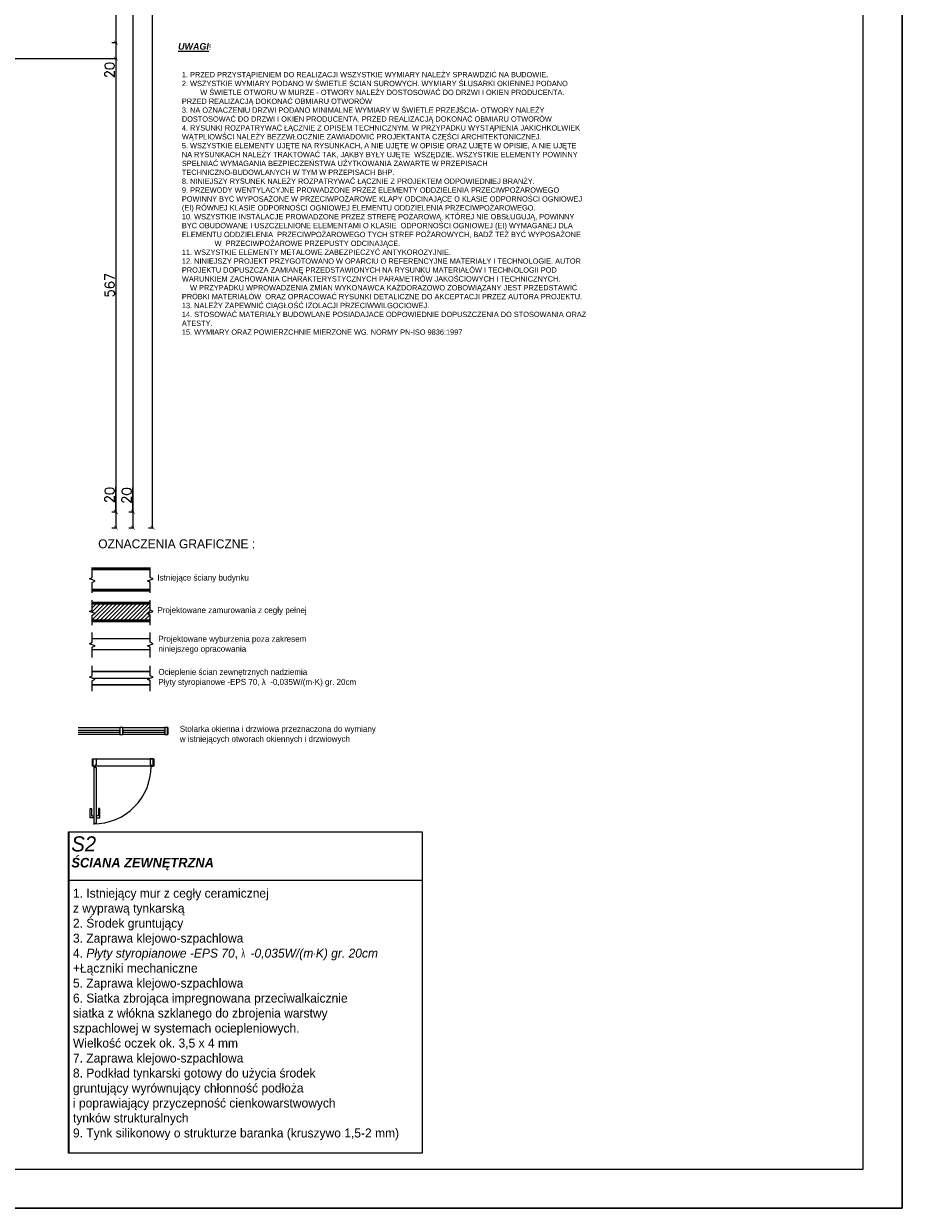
# Model space of a CAD drawing. Header units: millimetres. Extents: x -740 to 33545, y -26688 to 22494.
# Tile 213 of 256: x 11976 to 13075, y 8868 to 10350. Entities that reach past the tile are written whole.
import ezdxf
from ezdxf.lldxf.tags import DXFTag

# ---------------------------------------------------------------- set-up
doc = ezdxf.new("R2010")
doc.units = ezdxf.units.MM
doc.header["$MEASUREMENT"] = 0
doc.layers.get('Defpoints').update_dxf_attribs({"color": 252})
doc.layers.add('a3', color=252, linetype='Continuous', lineweight=30, plot=False)
for name, color, linetype, lineweight in [('A_istniejące ściany', 252, 'Continuous', 35), ('A_okna wymieniane', 252, 'Continuous', 15), ('k_wyburzenia widoczne', 252, 'PNEUMATIC2', 18), ('l. przekrojowa', 252, 'Continuous', 30), ('l.wypełnien', 252, 'Continuous', 5), ('l.wypełnień', 252, 'Continuous', 5), ('linia 009', 252, 'Continuous', 9), ('linia 04', 252, 'Continuous', 50), ('linia widokowa 020', 252, 'Continuous', 20), ('Nowe_820-G Rysunki Obrazki_Nr_pióra__1', 252, 'Continuous', 13), ('Nowe_820-G Rysunki Obrazki_Nr_pióra__23', 252, 'Continuous', 15), ('wymiarowanie', 252, 'Continuous', 9)]:
    doc.layers.add(name, color=color, linetype=linetype, lineweight=lineweight)
doc.layers.add('D-opis', color=252, linetype='Continuous')
doc.styles.add('styl2', font='simplex.shx')
doc.styles.add('STYL_AUTOMATYCZNY_33', font='txt', dxfattribs={"width": 0.9999})
doc.linetypes.add('BATTING', pattern='A,0.00254,-2.54,[134,ltypeshp.shx,S=2.54,R=0,X=-2.54,Y=0],-5.08,[134,ltypeshp.shx,S=2.54,R=180,X=2.54,Y=0],-2.54', length=10.16254)
tags = doc.linetypes.add('ICAD_ISO03W100', pattern=[30, 12, -18]).pattern_tags.tags
tags[6:7] = [DXFTag(74, 4), DXFTag(75, 0), DXFTag(340, '0'), DXFTag(46, 1.0), DXFTag(50, 0.0), DXFTag(44, 0.0), DXFTag(45, 0.0)]
tags[4:5] = [DXFTag(74, 4), DXFTag(75, 0), DXFTag(340, '0'), DXFTag(46, 1.0), DXFTag(50, 0.0), DXFTag(44, 0.0), DXFTag(45, 0.0)]
doc.linetypes.add('PNEUMATIC2', pattern='A,0.5,-0.25,["//",Standard,S=0.2,R=0,X=-0.1,Y=-0.1],-0.25', length=1)
doc.dimstyles.new('Skala 1-50', dxfattribs={"dimtxt": 12, "dimasz": 5, "dimexe": 1, "dimexo": 1, "dimgap": 1.5, "dimtad": 1, "dimdec": 1, "dimrnd": 0.5, "dimtxsty": 'styl2', "dimblk": 'ARCHTICK', "dimcen": 5, "dimadec": 0, "dimazin": 0, "dimtfac": 1, "dimtdec": 1, "dimtmove": 1, "dimatfit": 3, "dimldrblk": 'ARCHTICK', "dimfxl": 0, "dimlwd": -1, "dimlwe": -1, "dimarcsym": 0})

# ---------------------------------------------------------------- blocks, each defined once
blk = doc.blocks.new('_ArchTick')
at = {"color": 0, "linetype": 'ByBlock', "const_width": 0.15}
blk.add_lwpolyline([(-0.5, -0.5), (0.5, 0.5)], dxfattribs=at)
blk = doc.blocks.new('*D2127')
at = {"layer": 'Defpoints', "color": 0}
for p in [(11907.3, 10306.7), (11961.9, 9739.6), (12091.4, 9739.6)]:
    blk.add_point(p, dxfattribs=at)
at = {"layer": 'wymiarowanie', "color": 0}
for p, q in [((12086.4, 10306.7), (12092.4, 10306.7)), ((12091.4, 10306.7), (12091.4, 9739.6)), ((12086.4, 9739.6), (12092.4, 9739.6))]:
    blk.add_line(p, q, dxfattribs=at)
at = {"layer": 'wymiarowanie', "color": 0, "xscale": 5, "yscale": 5, "zscale": 5}
for p, rotation in [((12091.4, 10306.7), 90), ((12091.4, 9739.6), 270)]:
    blk.add_blockref('_ArchTick', p, dxfattribs=dict(at, rotation=rotation))
at = {"layer": 'wymiarowanie', "color": 0, "insert": (12083.6, 10023.2), "char_height": 12, "attachment_point": 5, "rotation": 90, "style": 'styl2'}
blk.add_mtext('567', dxfattribs=at)
blk = doc.blocks.new('*D2128')
at = {"layer": 'Defpoints', "color": 0}
for p in [(11961.9, 9739.6), (11959.8, 9719.6), (12091.4, 9719.6)]:
    blk.add_point(p, dxfattribs=at)
at = {"layer": 'wymiarowanie', "color": 0}
for p, q in [((12091.4, 9739.6), (12091.4, 9770.9)), ((12086.4, 9739.6), (12092.4, 9739.6)), ((12091.4, 9739.6), (12091.4, 9719.6)), ((12086.4, 9719.6), (12092.4, 9719.6))]:
    blk.add_line(p, q, dxfattribs=at)
at = {"layer": 'wymiarowanie', "color": 0, "xscale": 5, "yscale": 5, "zscale": 5}
for p, rotation in [((12091.4, 9739.6), 90), ((12091.4, 9719.6), 270)]:
    blk.add_blockref('_ArchTick', p, dxfattribs=dict(at, rotation=rotation))
at = {"layer": 'wymiarowanie', "color": 0, "insert": (12083.6, 9760.6), "char_height": 12, "attachment_point": 5, "rotation": 90, "style": 'styl2'}
blk.add_mtext('20', dxfattribs=at)
blk = doc.blocks.new('*D2130')
at = {"layer": 'Defpoints', "color": 0}
for p in [(11902.3, 10524.7), (11902.3, 10326.7), (12091.4, 10326.7)]:
    blk.add_point(p, dxfattribs=at)
at = {"layer": 'wymiarowanie', "color": 0}
for p, q in [((12086.4, 10524.7), (12092.4, 10524.7)), ((12091.4, 10524.7), (12091.4, 10326.7)), ((12086.4, 10326.7), (12092.4, 10326.7))]:
    blk.add_line(p, q, dxfattribs=at)
at = {"layer": 'wymiarowanie', "color": 0, "xscale": 5, "yscale": 5, "zscale": 5}
for p, rotation in [((12091.4, 10524.7), 90), ((12091.4, 10326.7), 270)]:
    blk.add_blockref('_ArchTick', p, dxfattribs=dict(at, rotation=rotation))
at = {"layer": 'wymiarowanie', "color": 0, "insert": (12083.6, 10425.7), "char_height": 12, "attachment_point": 5, "rotation": 90, "style": 'styl2'}
blk.add_mtext('198', dxfattribs=at)
blk = doc.blocks.new('*D2131')
at = {"layer": 'Defpoints', "color": 0}
for p in [(11902.3, 10326.7), (11907.3, 10306.7), (12091.4, 10306.7)]:
    blk.add_point(p, dxfattribs=at)
at = {"layer": 'wymiarowanie', "color": 0}
for p, q in [((12086.4, 10326.7), (12092.4, 10326.7)), ((12091.4, 10326.7), (12091.4, 10306.7)), ((12086.4, 10306.7), (12092.4, 10306.7))]:
    blk.add_line(p, q, dxfattribs=at)
at = {"layer": 'wymiarowanie', "color": 0, "xscale": 5, "yscale": 5, "zscale": 5}
for p, rotation in [((12091.4, 10326.7), 90), ((12091.4, 10306.7), 270)]:
    blk.add_blockref('_ArchTick', p, dxfattribs=dict(at, rotation=rotation))
at = {"layer": 'wymiarowanie', "color": 0, "insert": (12083.6, 10292.5), "char_height": 12, "attachment_point": 5, "rotation": 90, "style": 'styl2'}
blk.add_mtext('20', dxfattribs=at)
blk = doc.blocks.new('*D2133')
at = {"layer": 'Defpoints', "color": 0}
for p in [(12086.4, 11374.5), (12086.4, 9739.6), (12112.7, 9739.6)]:
    blk.add_point(p, dxfattribs=at)
at = {"layer": 'wymiarowanie', "color": 0}
for p, q in [((12107.7, 11374.5), (12113.7, 11374.5)), ((12112.7, 11374.5), (12112.7, 9739.6)), ((12107.7, 9739.6), (12113.7, 9739.6))]:
    blk.add_line(p, q, dxfattribs=at)
at = {"layer": 'wymiarowanie', "color": 0, "xscale": 5, "yscale": 5, "zscale": 5}
for p, rotation in [((12112.7, 11374.5), 90), ((12112.7, 9739.6), 270)]:
    blk.add_blockref('_ArchTick', p, dxfattribs=dict(at, rotation=rotation))
at = {"layer": 'wymiarowanie', "color": 0, "insert": (12104.9, 10557), "char_height": 12, "attachment_point": 5, "rotation": 90, "style": 'styl2'}
blk.add_mtext('1635', dxfattribs=at)
blk = doc.blocks.new('*D2134')
at = {"layer": 'Defpoints', "color": 0}
for p in [(12086.4, 9739.6), (12086.4, 9719.6), (12112.7, 9719.6)]:
    blk.add_point(p, dxfattribs=at)
at = {"layer": 'wymiarowanie', "color": 0}
for p, q in [((12112.7, 9739.6), (12112.7, 9770.2)), ((12107.7, 9739.6), (12113.7, 9739.6)), ((12112.7, 9739.6), (12112.7, 9719.6)), ((12107.7, 9719.6), (12113.7, 9719.6))]:
    blk.add_line(p, q, dxfattribs=at)
at = {"layer": 'wymiarowanie', "color": 0, "xscale": 5, "yscale": 5, "zscale": 5}
for p, rotation in [((12112.7, 9739.6), 90), ((12112.7, 9719.6), 270)]:
    blk.add_blockref('_ArchTick', p, dxfattribs=dict(at, rotation=rotation))
at = {"layer": 'wymiarowanie', "color": 0, "insert": (12104.9, 9759.9), "char_height": 12, "attachment_point": 5, "rotation": 90, "style": 'styl2'}
blk.add_mtext('20', dxfattribs=at)
blk = doc.blocks.new('*D2135')
at = {"layer": 'Defpoints', "color": 0}
for p in [(12107.7, 11394.5), (12137.4, 11394.5), (12107.7, 9719.6)]:
    blk.add_point(p, dxfattribs=at)
at = {"layer": 'wymiarowanie', "color": 0}
for p, q in [((12132.4, 11394.5), (12138.4, 11394.5)), ((12137.4, 9719.6), (12137.4, 11394.5)), ((12132.4, 9719.6), (12138.4, 9719.6))]:
    blk.add_line(p, q, dxfattribs=at)
at = {"layer": 'wymiarowanie', "color": 0, "xscale": 5, "yscale": 5, "zscale": 5}
for p, rotation in [((12137.4, 11394.5), 90), ((12137.4, 9719.6), 270)]:
    blk.add_blockref('_ArchTick', p, dxfattribs=dict(at, rotation=rotation))
at = {"layer": 'wymiarowanie', "color": 0, "insert": (12129.6, 10557), "char_height": 12, "attachment_point": 5, "rotation": 90, "style": 'styl2'}
blk.add_mtext('1675', dxfattribs=at)

msp = doc.modelspace()

# ---------------------------------------------------------------- hatches: boundary and pattern name
at = {"layer": 'l.wypełnień'}
h = msp.add_hatch(dxfattribs=at)
h.set_pattern_fill('LINE', color=256, scale=1.125, angle=45, style=0)
h.set_pattern_definition([(45, (-117340.1365, 11144.512), (-2.52569703, 2.52569703), [])])
h.paths.add_polyline_path([(12137.88, 9614.88), (12134.49, 9616.66), (12134.49, 9625.26), (12061.91, 9625.26), (12061.91, 9616.66), (12058.51, 9614.88), (12065.34, 9612.36), (12061.91, 9610.39), (12061.91, 9603.21), (12134.49, 9603.21), (12134.49, 9610.39), (12131.05, 9612.36)])

# ---------------------------------------------------------------- linework, layer by layer
at = {"layer": 'a3'}
msp.add_lwpolyline([(13075.31, 8867.94), (13075.31, 11837.94), (8325.31, 11837.94), (8325.31, 8867.94), (13075.31, 8867.94)], dxfattribs=at)
at = {"layer": 'A_istniejące ściany'}
msp.add_lwpolyline([(12156.61, 9460.84), (12156.61, 9469.73)], dxfattribs=at)
at = {"layer": 'A_okna wymieniane', "linetype": 'ICAD_ISO03W100', "ltscale": 0.3}
msp.add_lwpolyline([(12062.33, 9430.41), (12138.83, 9430.41), (12138.83, 9421.41), (12062.33, 9421.41)], close=True, dxfattribs=at)
at = {"layer": 'A_okna wymieniane', "lineweight": 9}
for points in [[(12066.87, 9422.89), (12065.73, 9422.89), (12065.73, 9421.41), (12063.08, 9421.41), (12063.08, 9430.41), (12066.87, 9430.41), (12066.87, 9422.89)], [(12134.33, 9422.89), (12135.47, 9422.89), (12135.47, 9421.41), (12138.12, 9421.41), (12138.12, 9430.41), (12134.33, 9430.41), (12134.33, 9422.89)], [(12065.73, 9420.97), (12063.64, 9420.97), (12063.64, 9349.15), (12064.77, 9349.16), (12064.9, 9350.02), (12067.04, 9350.02), (12067.04, 9419.25), (12065.73, 9419.25), (12065.73, 9420.97)]]:
    msp.add_lwpolyline(points, dxfattribs=at)
at = {"layer": 'A_okna wymieniane'}
for points in [[(12063.64, 9356.58), (12059.29, 9356.58), (12059.29, 9368.33), (12061.03, 9368.33), (12061.03, 9359.2), (12063.64, 9359.2)], [(12067.04, 9356.58), (12071.39, 9356.58), (12071.39, 9368.33), (12069.65, 9368.33), (12069.65, 9359.2), (12067.04, 9359.2)]]:
    msp.add_lwpolyline(points, dxfattribs=at)
at = {"layer": 'A_okna wymieniane', "linetype": 'ICAD_ISO03W100', "lineweight": 13, "ltscale": 0.3}
msp.add_arc((12063.64, 9420.98), 71.83, 269.94689, 359.99967, dxfattribs=at)
at = {"layer": 'k_wyburzenia widoczne', "ltscale": 20}
for p, q in [((12134.49, 9580.51), (12061.91, 9580.51)), ((12060.98, 9567.14), (12134.49, 9567.14))]:
    msp.add_line(p, q, dxfattribs=at)
at = {"layer": 'l. przekrojowa', "ltscale": 0.3}
for p, q in [((12134.47, 9539.72), (12061.91, 9539.72)), ((12134.47, 9522.84), (12061.91, 9522.84))]:
    msp.add_line(p, q, dxfattribs=at)
at = {"layer": 'l.wypełnien', "linetype": 'BATTING', "ltscale": 0.1}
msp.add_line((12061.91, 9531.28), (12134.45, 9531.28), dxfattribs=at)
at = {"layer": 'linia 009'}
for points in [[(12061.91, 9638.31), (12061.91, 9651.12), (12065.34, 9653.09), (12058.51, 9655.61), (12061.91, 9657.39), (12061.91, 9669.82)], [(12134.49, 9638.31), (12134.49, 9651.12), (12131.05, 9653.09), (12137.88, 9655.61), (12134.49, 9657.39), (12134.49, 9669.82)], [(12061.91, 9597.58), (12061.91, 9610.39), (12065.34, 9612.36), (12058.51, 9614.88), (12061.91, 9616.66), (12061.91, 9629.09)], [(12134.49, 9597.58), (12134.49, 9610.39), (12131.05, 9612.36), (12137.88, 9614.88), (12134.49, 9616.66), (12134.49, 9629.09)], [(12061.91, 9557.17), (12061.91, 9569.98), (12065.34, 9571.95), (12058.51, 9574.47), (12061.91, 9576.25), (12061.91, 9588.69)], [(12134.49, 9557.17), (12134.49, 9569.98), (12131.05, 9571.95), (12137.88, 9574.47), (12134.49, 9576.25), (12134.49, 9588.69)], [(12061.89, 9515.24), (12061.89, 9528.05), (12065.33, 9530.02), (12058.49, 9532.54), (12061.89, 9534.32), (12061.89, 9546.76)], [(12134.47, 9515.24), (12134.47, 9528.05), (12131.03, 9530.02), (12137.86, 9532.54), (12134.47, 9534.32), (12134.47, 9546.76)]]:
    msp.add_lwpolyline(points, dxfattribs=at)
at = {"layer": 'linia 04', "ltscale": 0.45}
for p, q in [((12134.49, 9668.24), (12061.91, 9668.24)), ((12061.91, 9641.69), (12134.49, 9641.69)), ((12134.49, 9625.26), (12061.91, 9625.26)), ((12061.91, 9603.21), (12134.49, 9603.21))]:
    msp.add_line(p, q, dxfattribs=at)
at = {"layer": 'Nowe_820-G Rysunki Obrazki_Nr_pióra__1', "linetype": 'Continuous', "lineweight": 13}
for points in [[(12044.21, 9469.73), (12096.28, 9469.73)], [(12096.28, 9460.84), (12044.21, 9460.84)], [(12100.09, 9469.73), (12152.8, 9469.73)], [(12152.8, 9460.84), (12100.09, 9460.84)]]:
    msp.add_lwpolyline(points, dxfattribs=at)
at = {"layer": 'Nowe_820-G Rysunki Obrazki_Nr_pióra__23', "linetype": 'Continuous', "lineweight": 15}
for points in [[(12096.28, 9465.92), (12044.21, 9465.92)], [(12044.21, 9464.01), (12096.28, 9464.01)], [(12100.09, 9469.73), (12096.28, 9469.73)], [(12096.28, 9469.73), (12096.28, 9460.84)], [(12096.28, 9464.01), (12096.28, 9465.92)], [(12096.28, 9460.84), (12100.09, 9460.84)], [(12100.09, 9460.84), (12100.09, 9469.73)], [(12152.8, 9465.92), (12100.09, 9465.92)], [(12100.09, 9465.92), (12100.09, 9464.01)], [(12100.09, 9464.01), (12152.8, 9464.01)], [(12156.61, 9469.73), (12152.8, 9469.73)], [(12152.8, 9469.73), (12152.8, 9460.84)], [(12152.8, 9464.01), (12152.8, 9465.92)], [(12152.8, 9460.84), (12156.61, 9460.84)]]:
    msp.add_lwpolyline(points, dxfattribs=at)
at = {"layer": 'wymiarowanie', "linetype": 'ICAD_ISO03W100', "ltscale": 0.2}
msp.add_line((11904.83, 10306.75), (12086.4, 10306.75), dxfattribs=at)
at = {"layer": 'wymiarowanie', "lineweight": 35}
msp.add_line((12032.06, 9339.19), (12032.06, 8936.97), dxfattribs=at)
at = {"layer": 'wymiarowanie'}
for points in [[(13026.2, 8917.05), (13026.2, 11788.83), (8374.42, 11788.83), (8374.42, 8917.05)], [(12032.06, 9339.19), (12474.56, 9339.19), (12474.56, 8936.97), (12032.06, 8936.97)], [(12032.06, 9339.19), (12474.56, 9339.19), (12474.56, 9278.25), (12032.06, 9278.25)]]:
    msp.add_lwpolyline(points, close=True, dxfattribs=at)

# ---------------------------------------------------------------- texts
at = {"layer": 'D-opis', "insert": (12169.28, 10143.59), "char_height": 6.66667, "width": 495.9325, "attachment_point": 4}
msp.add_mtext('{\\fCentury Gothic|b1|i1|c238|p34;\\H1.25000x;\\LUWAGI}{\\fCentury Gothic|b0|i0|c238|p34;\\H1.10000x;!}\\P\\pl4.71374,t10.590977;{\\fCentury Gothic|b0|i0|c238|p34;\\H1.10000x;\\C1;}\\P\\pt10.590977;{\\fCentury Gothic|b0|i1|c238|p34;\\H1.00000x;\\C7;}\\P\\pt10.590977;{\\fCentury Gothic|b0|i0|c238|p34;\\H1.00000x;1. PRZED PRZYSTĄPIENIEM DO REALIZACJI WSZYSTKIE WYMIARY NALEŻY SPRAWDZIĆ NA BUDOWIE.}\\P\\pt10.590977;{\\fCentury Gothic|b0|i0|c238|p34;\\H1.00000x;2. WSZYSTKIE WYMIARY PODANO W ŚWIETLE ŚCIAN SUROWYCH. WYMIARY ŚLUSARKI OKIENNEJ PODANO                    }{\\fCentury Gothic|b0|i0|c238|p34;\\H1.00000x;W ŚWIETLE OTWORU W MURZE - OTWORY NALEŻY DOSTOSOWAĆ DO DRZWI I OKIEN PRODUCENTA. PRZED }{\\fCentury Gothic|b0|i0|c238|p34;\\H1.00000x;REALIZACJĄ DOKONAĆ OBMIARU OTWORÓW}\\P\\pt10.590977;{\\fCentury Gothic|b0|i0|c238|p34;\\H1.00000x;3. NA OZNACZENIU DRZWI PODANO MINIMALNE WYMIARY W ŚWIETLE PRZEJŚCIA- OTWORY NALEŻY }{\\fCentury Gothic|b0|i0|c238|p34;\\H1.00000x;DOSTOSOWAĆ DO DRZWI I OKIEN PRODUCENTA. PRZED REALIZACJĄ DOKONAĆ OBMIARU OTWORÓW}\\P\\pt10.590977;{\\fCentury Gothic|b0|i0|c238|p34;\\H1.00000x;4. }{\\fCentury Gothic|b0|i0|c238|p34;\\H1.00000x;\\C7;RYSUNKI ROZPATRYWAĆ ŁĄCZNIE Z OPISEM TECHNICZNYM. W PRZYPADKU WYSTĄPIENIA JAKICHKOLWIEK }{\\fCentury Gothic|b0|i0|c238|p34;\\H1.00000x;\\C7;WĄTPLIOWŚCI NALEŻY BEZZWŁOCZNIE ZAWIADOMIĆ PROJEKTANTA CZĘŚCI ARCHITEKTONICZNEJ.}\\P\\pt10.590977;{\\fCentury Gothic|b0|i0|c238|p34;\\H1.00000x;5. WSZYSTKIE ELEMENTY UJĘTE NA RYSUNKACH, A NIE UJĘTE W OPISIE ORAZ UJĘTE W OPISIE, A NIE UJĘTE NA }{\\fCentury Gothic|b0|i0|c238|p34;\\H1.00000x;RYSUNKACH NALEŻY TRAKTOWAĆ TAK, JAKBY BYŁY UJĘTE  WSZĘDZIE. WSZYSTKIE ELEMENTY POWINNY SPEŁNIAĆ }{\\fCentury Gothic|b0|i0|c238|p34;\\H1.00000x;WYMAGANIA BEZPIECZEŃSTWA UŻYTKOWANIA ZAWARTE W PRZEPISACH TECHNICZNO-BUDOWLANYCH W TYM }{\\fCentury Gothic|b0|i0|c238|p34;\\H1.00000x;W PRZEPISACH BHP.}\\P\\pt10.590977;{\\fCentury Gothic|b0|i0|c238|p34;\\H1.00000x;8. NINIEJSZY RYSUNEK NALEŻY ROZPATRYWAĆ ŁĄCZNIE Z PROJEKTEM ODPOWIEDNIEJ BRANŻY.}\\P\\pt10.590977;{\\fCentury Gothic|b0|i0|c238|p34;\\H1.00000x;9. PRZEWODY WENTYLACYJNE PROWADZONE PRZEZ ELEMENTY ODDZIELENIA PRZECIWPOŻAROWEGO POWINNY }{\\fCentury Gothic|b0|i0|c238|p34;\\H1.00000x;BYĆ WYPOSAŻONE W PRZECIWPOŻAROWE KLAPY ODCINAJĄCE O KLASIE ODPORNOŚCI OGNIOWEJ (EI) }{\\fCentury Gothic|b0|i0|c238|p34;\\H1.00000x;RÓWNEJ KLASIE ODPORNOŚCI OGNIOWEJ ELEMENTU ODDZIELENIA PRZECIWPOŻAROWEGO.}\\P\\pt10.590977;{\\fCentury Gothic|b0|i0|c238|p34;\\H1.00000x;10. WSZYSTKIE INSTALACJE PROWADZONE PRZEZ STREFĘ POŻAROWĄ, KTÓREJ NIE OBSŁUGUJĄ, POWINNY BYĆ }{\\fCentury Gothic|b0|i0|c238|p34;\\H1.00000x;OBUDOWANE I USZCZELNIONE ELEMENTAMI O KLASIE  ODPORNOŚCI OGNIOWEJ (EI) WYMAGANEJ DLA }{\\fCentury Gothic|b0|i0|c238|p34;\\H1.00000x;ELEMENTU ODDZIELENIA  PRZECIWPOŻAROWEGO TYCH STREF POŻAROWYCH, BADŹ TEŻ BYĆ WYPOSAŻONE                    }{\\fCentury Gothic|b0|i0|c238|p34;\\H1.00000x;W  PRZECIWPOŻAROWE PRZEPUSTY ODCINAJĄCE.}\\P\\pt10.590977;{\\fCentury Gothic|b0|i0|c238|p34;\\H1.00000x;11. WSZYSTKIE ELEMENTY METALOWE ZABEZPIECZYĆ ANTYKOROZYJNIE.}\\P\\pt10.590977;{\\fCentury Gothic|b0|i0|c238|p34;\\H1.00000x;12. NINIEJSZY PROJEKT PRZYGOTOWANO W OPARCIU O REFERENCYJNE MATERIAŁY I TECHNOLOGIE. AUTOR }{\\fCentury Gothic|b0|i0|c238|p34;\\H1.00000x;PROJEKTU DOPUSZCZA ZAMIANĘ PRZEDSTAWIONYCH NA RYSUNKU MATERIAŁÓW I TECHNOLOGII POD }{\\fCentury Gothic|b0|i0|c238|p34;\\H1.00000x;WARUNKIEM ZACHOWANIA CHARAKTERYSTYCZNYCH PARAMETRÓW JAKOŚCIOWYCH I TECHNICZNYCH.                  }{\\fCentury Gothic|b0|i0|c238|p34;\\H1.00000x;W PRZYPADKU WPROWADZENIA ZMIAN WYKONAWCA KAŻDORAZOWO ZOBOWIĄZANY JEST PRZEDSTAWIĆ }{\\fCentury Gothic|b0|i0|c238|p34;\\H1.00000x;PRÓBKI MATERIAŁÓW  ORAZ OPRACOWAĆ RYSUNKI DETALICZNE DO AKCEPTACJI PRZEZ AUTORA PROJEKTU.}\\P\\pt10.590977;{\\fCentury Gothic|b0|i0|c238|p34;\\H1.00000x;13. NALEŻY ZAPEWNIĆ CIĄGŁOŚĆ IZOLACJI PRZECIWWILGOCIOWEJ.}\\P\\pt10.590977;{\\fCentury Gothic|b0|i0|c238|p34;\\H1.00000x;14. STOSOWAĆ MATERIAŁY BUDOWLANE POSIADAJACE ODPOWIEDNIE DOPUSZCZENIA DO STOSOWANIA ORAZ }{\\fCentury Gothic|b0|i0|c238|p34;\\H1.00000x;ATESTY.}\\P\\pt10.590977;{\\fCentury Gothic|b0|i0|c238|p34;\\H1.00000x;15. WYMIARY ORAZ POWIERZCHNIE MIERZONE WG. NORMY PN-ISO 9836:1997}', dxfattribs=at)
at = {"layer": 'linia widokowa 020', "attachment_point": 1}
for s, insert, char_height, width in [('{\\fCentury Gothic|b0|i0|c238|p34;OZNACZENIA GRAFICZNE :}', (12069.28, 9705.11), 11.25, 388.9027), ('{\\fCentury Gothic|b0|i0|c238|p34;\\C7;Istniejące ściany budynku}', (12143.38, 9661.04), 7.5, 403.45), ('{\\fCentury Gothic|b0|i0|c238|p34;Projektowane zamurowania z cegły pełnej}', (12143.38, 9620.31), 7.5, 403.45), ('{\\fCentury Gothic|b0|i0|c238|p34;Projektowane wyburzenia poza zakresem \\Pniniejszego opracowania}', (12144.58, 9584.37), 7.5, 403.45), ('{\\fCentury Gothic|b0|i0|c238|p34;Ocieplenie ścian zewnętrznych nadziemia\\PPłyty styropianowe -EPS 70, λ  -0,035W/(m·K) gr. 20cm     }', (12144.58, 9542.99), 7.5, 403.45), ('{\\fCentury Gothic|b0|i0|c238|p34;Stolarka okienna i drzwiowa przeznaczona do wymiany \\Pw istniejących otworach okiennych i drzwiowych   }', (12171.36, 9471.71), 7.5, 403.45)]:
    msp.add_mtext(s, dxfattribs=dict(at, insert=insert, char_height=char_height, width=width))
at = {"layer": 'Nowe_820-G Rysunki Obrazki_Nr_pióra__1', "linetype": 'Continuous', "lineweight": 13, "insert": (12097.29, 10205.25), "char_height": 168.8225, "attachment_point": 7, "style": 'STYL_AUTOMATYCZNY_33'}
msp.add_mtext('\\A1;{\\pql;\\fArial|b0|i0|c238|p0;\\W0.999900; }', dxfattribs=at)
at = {"layer": 'wymiarowanie', "attachment_point": 1}
for s, insert, char_height, width in [('{\\fCentury Gothic|b0|i1|c238|p34;S2}', (12035.73, 9333.46), 18.9, 252.2212), ('{\\fCentury Gothic|b1|i1|c238|p34;ŚCIANA ZEWNĘTRZNA}', (12035.73, 9306.5), 12, 252.2212), ('{\\fCentury Gothic|b0|i0|c238|p34;1. Istniejący mur z cegły ceramicznej}\\P{\\fCentury Gothic|b0|i0|c238|p34;z wyprawą tynkarską }\\P{\\fCentury Gothic|b0|i0|c238|p34;2. Środek gruntujący}\\P{\\fCentury Gothic|b0|i0|c238|p34;3. Zaprawa klejowo-szpachlowa}\\P{\\fCentury Gothic|b0|i0|c238|p34;4. }{\\fCentury Gothic|b0|i1|c0|p34;Płyty styropianowe -EPS 70}{\\fCentury Gothic|b0|i0|c238|p34;, }{\\fCentury Gothic|b0|i0|c238|p34;\\W0.60000x;λ }{\\fCentury Gothic|b0|i1|c0|p34; -0,035W/(m}{\\fArial|b0|i0|c0|p34;\\W0.60000x;·}{\\fCentury Gothic|b0|i1|c238|p34;K) gr. 20cm}\\P{\\fCentury Gothic|b0|i0|c238|p34;+Łączniki mechaniczne}\\P{\\fCentury Gothic|b0|i0|c238|p34;5. Zaprawa klejowo-szpachlowa}\\P{\\fCentury Gothic|b0|i0|c238|p34;6. Siatka zbrojąca impregnowana przeciwalkaicznie }\\P{\\fCentury Gothic|b0|i0|c238|p34;siatka z włókna szklanego do zbrojenia warstwy }\\P{\\fCentury Gothic|b0|i0|c238|p34;szpachlowej w systemach ociepleniowych. }\\P{\\fCentury Gothic|b0|i0|c238|p34;Wielkość oczek ok. 3,5 x 4 mm}\\P{\\fCentury Gothic|b0|i0|c238|p34;7. Zaprawa klejowo-szpachlowa}\\P{\\fCentury Gothic|b0|i0|c238|p34;8. Podkład tynkarski gotowy do użycia środek }\\P{\\fCentury Gothic|b0|i0|c238|p34;gruntujący wyrównujący chłonność podłoża }\\P{\\fCentury Gothic|b0|i0|c238|p34;i poprawiający przyczepność cienkowarstwowych }\\P{\\fCentury Gothic|b0|i0|c238|p34;tynków strukturalnych }\\P{\\fCentury Gothic|b0|i0|c238|p34;9. Tynk silikonowy o strukturze baranka (kruszywo 1,5-2 mm)}', (12037.7, 9267.9), 11.25, 932.2931)]:
    msp.add_mtext(s, dxfattribs=dict(at, insert=insert, char_height=char_height, width=width))

# ---------------------------------------------------------------- dimensions: what is measured, and where the dimension line sits
at = {"layer": 'wymiarowanie'}
for base, p1, p2, picture, middle in [((12137.4, 11394.5), (12107.69, 9719.58), (12107.69, 11394.5), '*D2135', (12129.6, 10557.04)), ((12112.69, 9739.58), (12086.4, 11374.5), (12086.4, 9739.58), '*D2133', (12104.89, 10557.04)), ((12091.4, 10326.75), (11902.33, 10524.75), (11902.33, 10326.75), '*D2130', (12083.6, 10425.75)), ((12091.4, 9739.58), (11907.33, 10306.75), (11961.91, 9739.58), '*D2127', (12083.6, 10023.17))]:
    dim = msp.add_linear_dim(base=base, p1=p1, p2=p2, angle=90, dimstyle='Skala 1-50', dxfattribs=at)
    dim.commit()
    dim.dimension.update_dxf_attribs({"geometry": picture, "text_midpoint": middle})
for base, p1, p2, picture, middle in [((12091.4, 10306.75), (11902.33, 10326.75), (11907.33, 10306.75), '*D2131', (12091.4, 10292.48)), ((12091.4, 9719.58), (11961.91, 9739.58), (11959.84, 9719.58), '*D2128', (12091.4, 9760.63)), ((12112.69, 9719.58), (12086.4, 9739.58), (12086.4, 9719.58), '*D2134', (12112.69, 9759.92))]:
    dim = msp.add_linear_dim(base=base, p1=p1, p2=p2, angle=90, dimstyle='Skala 1-50', dxfattribs=at)
    dim.commit()
    dim.dimension.update_dxf_attribs({"geometry": picture, "text_midpoint": middle, "dimtype": 160})

doc.saveas('drawing.dxf')
